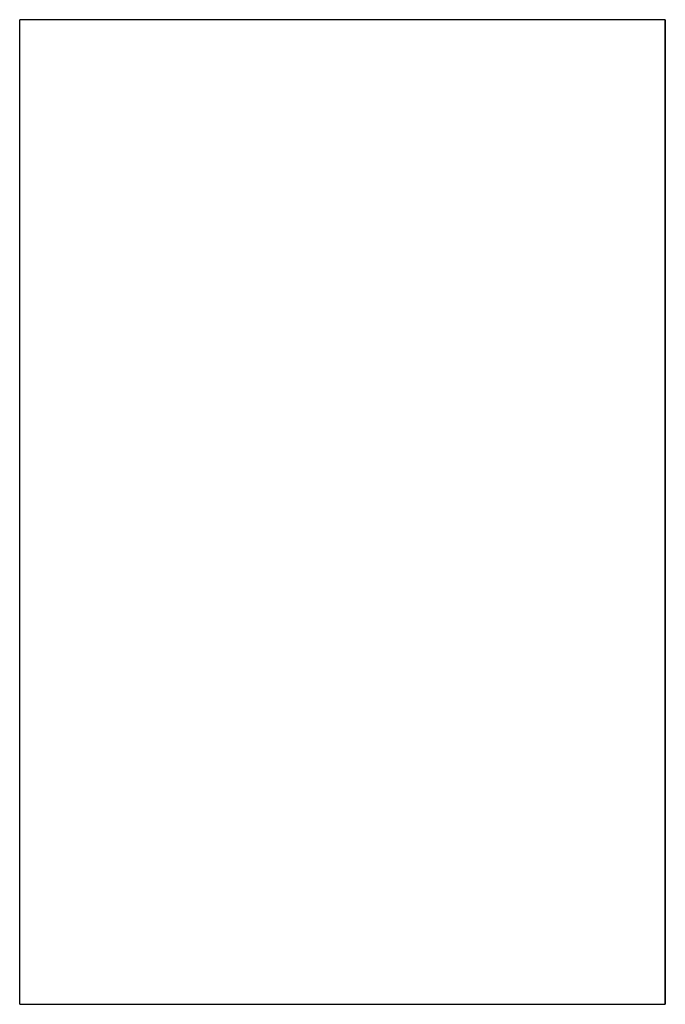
# Model space of a CAD drawing. Header units: millimetres. Extents: x 294088 to 335272, y 35511 to 100072.
# Tile 7 of 7: x 324116 to 324706, y 92427 to 93327. Entities that reach past the tile are written whole.
import ezdxf

# ---------------------------------------------------------------- set-up
doc = ezdxf.new("R2010")
doc.units = ezdxf.units.MM
doc.layers.add('0_centrale', color=130, linetype='Continuous')

msp = doc.modelspace()

# ---------------------------------------------------------------- linework, layer by layer
at = {"layer": '0_centrale'}
for p, q in [((324705.98494, 93327.04524), (324115.98494, 93327.04524)), ((324115.98494, 92427.04524), (324115.98494, 93327.04524)), ((324705.98494, 92427.04524), (324705.98494, 93327.04524)), ((324705.98494, 92427.04524), (324705.98494, 93327.04524)), ((324705.98494, 93327.04524), (324705.98494, 92427.04524)), ((324115.98494, 92427.04524), (324705.98494, 92427.04524))]:
    msp.add_line(p, q, dxfattribs=at)

doc.saveas('drawing.dxf')
